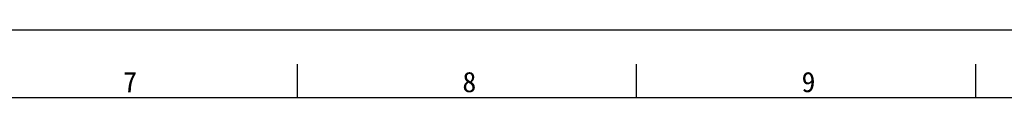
# Model space of a CAD drawing. Header units: millimetres. Extents: x 818 to 1412, y 141 to 561.
# Tile 85 of 86: x 1122 to 1267, y 551 to 561. Entities that reach past the tile are written whole.
import ezdxf

# ---------------------------------------------------------------- set-up
doc = ezdxf.new("R2010")
doc.units = ezdxf.units.MM
doc.header["$LTSCALE"] = 61.468
doc.layers.get('0').update_dxf_attribs({"linetype": 'CONTINUOUS'})
doc.styles.add('TEXTSTYLE_2', font='simfang.ttf')

msp = doc.modelspace()

# ---------------------------------------------------------------- linework, layer by layer
at = {"color": 7}
for p, q in [((1412.4847, 560.8556), (818.4847, 560.8556)), ((1163.122, 550.8556), (1163.122, 555.8556)), ((1213.122, 550.8556), (1213.122, 555.8556)), ((1263.122, 550.8556), (1263.122, 555.8556)), ((1402.4847, 550.8556), (843.4847, 550.8556))]:
    msp.add_line(p, q, dxfattribs=at)

# ---------------------------------------------------------------- texts
at = {"color": 3, "style": 'TEXTSTYLE_2'}
for s, p in [('7', (1137.441, 551.7026)), ('8', (1187.441, 551.7026)), ('9', (1237.441, 551.7026))]:
    msp.add_text(s, height=3, dxfattribs=at).set_placement(p)

doc.saveas('drawing.dxf')
